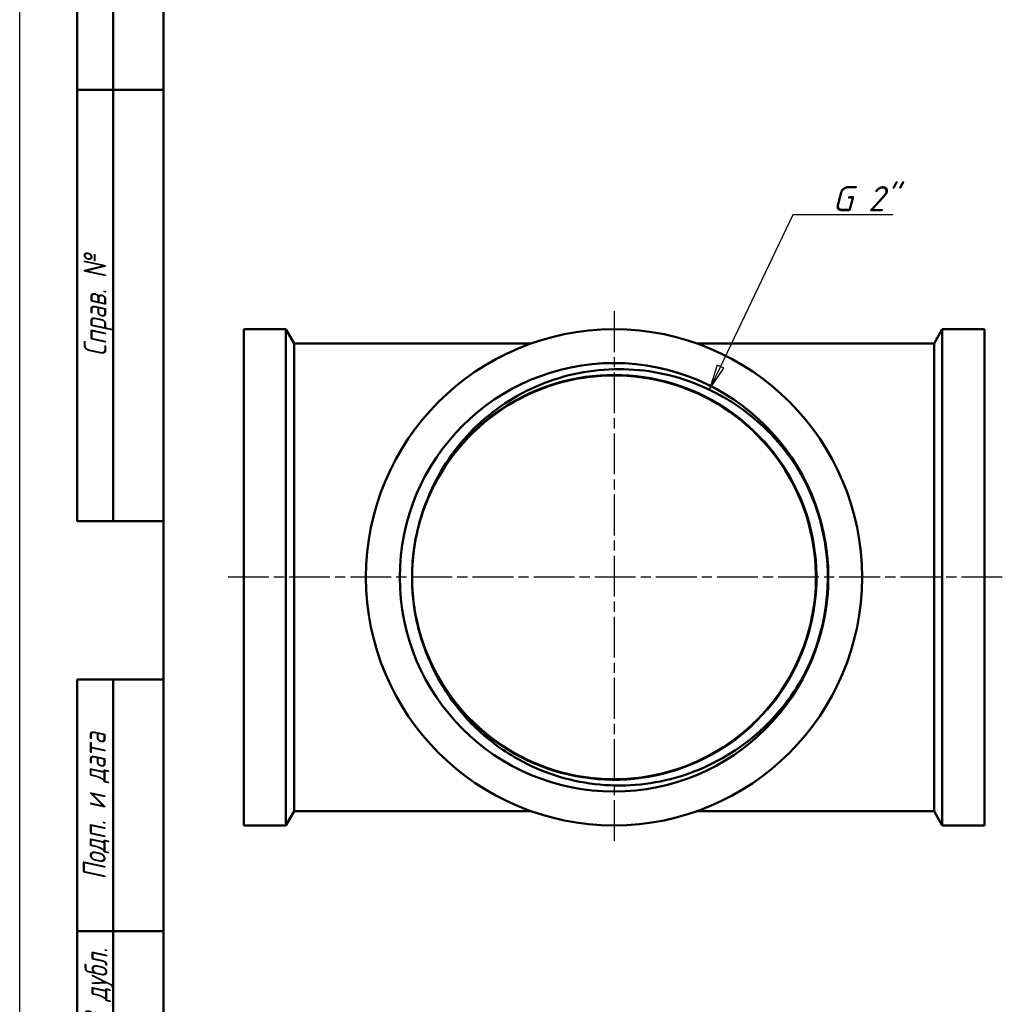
# Model space of a CAD drawing. Header units: millimetres. Extents: x 0 to 775, y -69 to 420.
# Tile 2 of 7: x 0 to 137, y 105 to 242. Entities that reach past the tile are written whole.
import ezdxf
from ezdxf.enums import TextEntityAlignment as Align

# ---------------------------------------------------------------- set-up
doc = ezdxf.new("R2010")
doc.units = ezdxf.units.MM
doc.linetypes.add('CHAIN', pattern=[0.7087, 0.4724, -0.0591, 0.1181, -0.0591])
for name, color, linetype, lineweight in [('Видимые тонкие (ГОСТ)', 7, 'Continuous', 35), ('Видимый контур (ГОСТ)', 7, 'Continuous', 50), ('Кромка (ГОСТ)', 7, 'Continuous', 50), ('Маркер центра (ГОСТ)', 7, 'Continuous', 25), ('Обозначение (ГОСТ)', 7, 'Continuous', 25), ('Осевая линия (ГОСТ)', 7, 'Continuous', 25), ('Размер (ГОСТ)', 7, 'Continuous', 25), ('Эскизная геометрия (ГОСТ)', 7, 'Continuous', 50)]:
    doc.layers.add(name, color=color, linetype=linetype, lineweight=lineweight)
doc.styles.get("Standard").update_dxf_attribs({"font": 'GOST Common Italic.ttf'})
doc.styles.add('Альтернативный текст (ГОСТ)', font='txt', dxfattribs={"width": 0.8})
doc.styles.add('Обычный текст (ГОСТ)', font='GOST Common Italic.ttf')
doc.dimstyles.new('Обычный (ГОСТ)', dxfattribs={"dimtxt": 3.5, "dimasz": 3.5, "dimexe": 1, "dimexo": 0, "dimgap": 0.5, "dimtad": 1, "dimrnd": 1e-08, "dimtxsty": 'Обычный текст (ГОСТ)', "dimblk": 'Filled-1', "dimcen": 0.09, "dimdle": 15, "dimclrd": 256, "dimclre": 256, "dimclrt": 256, "dimazin": 2, "dimtfac": 0.714286, "dimtdec": 3, "dimtmove": 0, "dimatfit": 3, "dimfxl": 1, "dimtolj": 1, "dimlwd": 25, "dimlwe": 25, "dimarcsym": 0})

# ---------------------------------------------------------------- blocks, each defined once
blk = doc.blocks.new('ГОСТ - Доп. графы 1')
at = {"layer": 'Эскизная геометрия (ГОСТ)'}
for p, q in [((-12, 0), (-12, 145)), ((-12, 145), (0, 145)), ((-7, 145), (-7, 0)), ((-12, 110), (-7, 110)), ((-7, 110), (0, 110))]:
    blk.add_line(p, q, dxfattribs=at)
at = {"layer": 'Обозначение (ГОСТ)', "char_height": 3.17, "attachment_point": 5, "rotation": 90, "style": 'Альтернативный текст (ГОСТ)'}
for s, insert, width in [('\\fGOST Common|b0|i1;\\H3.1700;Подп. и дата', (-9.37, 127.41), 34.7679), ('\\fGOST Common|b0|i1;\\H3.1700;Инв. № дубл.', (-8.95, 97.55), 24.8438)]:
    blk.add_mtext(s, dxfattribs=dict(at, insert=insert, width=width))
at = {"layer": 'Обозначение (ГОСТ)', "lineweight": 30, "width": 0.8, "flags": 17}
for tag, p in [('Подп._и_дата_2', (-3.53, 127.51)), ('Инв._номер_дубликата', (-3.41, 97.47)), ('Взамен_инв._номера', (-3.46, 72.53)), ('Подп._и_дата_1', (-3.42, 42.35)), ('ИНВЕНТАРНЫЙ_НОМЕР', (-3.33, 12.68))]:
    blk.add_attdef(tag, text='', height=3.17, rotation=90, dxfattribs=at).set_placement(p, align=Align.MIDDLE_CENTER)
blk = doc.blocks.new('ГОСТ - Доп. графы 2')
at = {"layer": 'Эскизная геометрия (ГОСТ)'}
for p, q in [((-12, 0), (-12, 120)), ((-12, 120), (0, 120)), ((-7, 0), (-7, 120)), ((-12, 60), (0, 60)), ((0, 0), (-12, 0))]:
    blk.add_line(p, q, dxfattribs=at)
at = {"layer": 'Обозначение (ГОСТ)', "char_height": 3.17, "attachment_point": 5, "rotation": 90, "style": 'Альтернативный текст (ГОСТ)'}
for s, insert, width in [('\\fGOST Common|b0|i1;\\H3.1700;Перв. примен.', (-9.19, 90.05), 60.0143), ('\\fGOST Common|b0|i1;\\H3.1700;Справ. №', (-9.1, 30), 59.9357)]:
    blk.add_mtext(s, dxfattribs=dict(at, insert=insert, width=width))
at = {"layer": 'Обозначение (ГОСТ)', "lineweight": 30, "width": 0.8, "flags": 17}
for tag, p in [('Первичная_применяемость', (-3.65, 90.03)), ('Справочный_номер', (-3.55, 30.02))]:
    blk.add_attdef(tag, text='', height=3.17, rotation=90, dxfattribs=at).set_placement(p, align=Align.MIDDLE_CENTER)
blk = doc.blocks.new('Рамки ГОСТ_ граница 420x297')
at = {"layer": 'Кромка (ГОСТ)', "lineweight": 25}
blk.add_line((0, 0), (0, 420), dxfattribs=at)
at = {"layer": 'Кромка (ГОСТ)'}
blk.add_line((20, 415), (20, 5), dxfattribs=at)
blk = doc.blocks.new('Filled-1')
at = {"color": 0}
for p, q in [((0, 0), (-1, 0.143)), ((-1, 0.143), (-1, -0.143)), ((-1, 0), (0, 0)), ((-1, -0.143), (0, 0))]:
    blk.add_line(p, q, dxfattribs=at)
at = {"color": 0, "flags": 128}
blk.add_lwpolyline([(-1, -0.143), (0, 0), (-1, 0.143), (-1, -0.143)], dxfattribs=at)
at = {"color": 0}
blk.add_solid([(-1, -0.143), (0, 0), (-1, 0.143), (-1, -0.143)], dxfattribs=at)
blk = doc.blocks.new('*D11')
at = {"layer": 'Defpoints', "color": 0, "linetype": 'Continuous', "transparency": 16777216}
for p in [(95.95, 190.34), (83.51, 164.22)]:
    blk.add_point(p, dxfattribs=at)
at = {"layer": 'Размер (ГОСТ)', "linetype": 'Continuous', "lineweight": 25, "transparency": 16777216}
for p, q in [((107.51, 214.6), (97.46, 193.5)), ((121.44, 214.6), (107.51, 214.6))]:
    blk.add_line(p, q, dxfattribs=at)
at = {"layer": 'Размер (ГОСТ)', "linetype": 'Continuous', "lineweight": 25, "transparency": 16777216, "xscale": 3.5, "yscale": 3.5, "zscale": 3.5, "rotation": 244.5236676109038}
blk.add_blockref('Filled-1', (95.95, 190.34), dxfattribs=at)
at = {"layer": 'Размер (ГОСТ)', "linetype": 'Continuous', "lineweight": 25, "transparency": 16777216, "insert": (110.9, 218.6), "char_height": 3.5, "attachment_point": 1, "style": 'Обычный текст (ГОСТ)'}
blk.add_mtext('\\A1; \\fGOST Common|b0|i1;\\H3.5000;G 2"', dxfattribs=at)

msp = doc.modelspace()

# ---------------------------------------------------------------- linework, layer by layer
at = {"layer": 'Видимые тонкие (ГОСТ)'}
for points, knots in [([(58.224, 178.286), (60.946, 183.003), (65.067, 186.902), (69.927, 189.359), (74.787, 191.817), (80.369, 192.824), (85.781, 192.22), (91.193, 191.616), (96.415, 189.404), (100.614, 185.936), (104.812, 182.469), (107.971, 177.76), (109.587, 172.56), (111.203, 167.361), (111.27, 161.691), (109.777, 156.455), (108.284, 151.22), (105.237, 146.438), (101.123, 142.873), (97.009, 139.309), (91.843, 136.974), (86.449, 136.241), (81.055, 135.509), (75.454, 136.381), (70.538, 138.719), (65.623, 141.057), (61.413, 144.852), (58.578, 149.498), (58.485, 149.649), (58.395, 149.801), (58.306, 149.953)], [0.5233568, 0.5233568, 0.5233568, 0.5233568, 1.1026608, 1.1026608, 1.1026608, 1.6819133, 1.6819133, 1.6819133, 2.2611149, 2.2611149, 2.2611149, 2.8402664, 2.8402664, 2.8402664, 3.4193683, 3.4193683, 3.4193683, 3.9984212, 3.9984212, 3.9984212, 4.5774257, 4.5774257, 4.5774257, 5.1563824, 5.1563824, 5.1563824, 5.7352919, 5.7352919, 5.7352919, 5.7541062, 5.7541062, 5.7541062, 5.7541062]), ([(108.325, 179.091), (111.166, 174.197), (112.566, 168.477), (112.305, 162.824), (112.089, 158.137), (110.733, 153.509), (108.407, 149.436)], [2.6156521, 2.6156521, 2.6156521, 2.6156521, 3.1876031, 3.1876031, 3.1876031, 3.661811, 3.661811, 3.661811, 3.661811])]:
    msp.add_open_spline(points, degree=3, knots=knots, dxfattribs=at)
at = {"layer": 'Видимый контур (ГОСТ)'}
for p, q in [((31.154, 198.689), (31.154, 129.689)), ((36.999, 198.689), (31.154, 198.689)), ((36.999, 198.689), (36.999, 129.689)), ((38.154, 196.689), (36.999, 198.689)), ((127.154, 196.689), (128.308, 198.689)), ((128.308, 198.689), (128.308, 129.689)), ((134.154, 198.689), (128.308, 198.689)), ((134.154, 198.689), (134.154, 129.689)), ((38.154, 196.689), (38.154, 131.689)), ((71.078, 196.689), (38.154, 196.689)), ((127.154, 196.689), (94.229, 196.689)), ((127.154, 196.689), (127.154, 131.689)), ((38.154, 131.689), (36.999, 129.689)), ((71.078, 131.689), (38.154, 131.689)), ((127.154, 131.689), (94.229, 131.689)), ((127.154, 131.689), (128.308, 129.689)), ((36.999, 129.689), (31.154, 129.689)), ((134.154, 129.689), (128.308, 129.689))]:
    msp.add_line(p, q, dxfattribs=at)
for radius in [34.5, 29.8, 29.8]:
    msp.add_circle((82.654, 164.189), radius, dxfattribs=at)
msp.add_arc((82.654, 164.189), 28.088, 178.65161, 181.67625, dxfattribs=at)
for points, knots in [([(58.224, 178.286), (59.988, 181.526), (62.369, 184.389), (68.121, 189.069), (71.443, 190.831), (78.609, 192.998), (82.387, 193.369), (89.911, 192.647), (93.582, 191.546), (99.267, 188.549), (101.416, 187.016), (105.265, 183.408), (106.943, 181.347), (108.325, 179.091)], [0, 0, 0, 0, 1.1067312, 1.1067312, 2.223978, 2.223978, 3.3517383, 3.3517383, 4.4900102, 4.4900102, 5.2780187, 5.2780187, 6.0710444, 6.0710444, 6.0710444, 6.0710444]), ([(54.581, 163.367), (54.613, 162.233), (54.713, 161.1), (54.883, 159.978), (55.697, 154.611), (58.107, 149.497), (61.728, 145.453), (65.347, 141.411), (70.161, 138.454), (75.402, 137.054), (80.64, 135.654), (86.284, 135.814), (91.434, 137.509), (96.61, 139.212), (101.267, 142.46), (104.654, 146.728), (108.036, 150.988), (110.139, 156.249), (110.628, 161.666), (111.116, 167.075), (109.992, 172.618), (107.436, 177.41), (104.883, 182.194), (100.912, 186.211), (96.157, 188.818), (91.383, 191.436), (85.837, 192.622), (80.41, 192.187), (75, 191.754), (69.73, 189.711), (65.442, 186.386), (61.146, 183.055), (57.852, 178.45), (56.087, 173.309), (55.154, 170.589), (54.641, 167.725), (54.573, 164.85)], [-6.2539293, -6.2539293, -6.2539293, -6.2539293, -6.1326959, -6.1326959, -6.1326959, -5.5529165, -5.5529165, -5.5529165, -4.9735204, -4.9735204, -4.9735204, -4.3944689, -4.3944689, -4.3944689, -3.8124573, -3.8124573, -3.8124573, -3.2315325, -3.2315325, -3.2315325, -2.6515345, -2.6515345, -2.6515345, -2.0723058, -2.0723058, -2.0723058, -1.4908246, -1.4908246, -1.4908246, -0.9112086, -0.9112086, -0.9112086, -0.3306829, -0.3306829, -0.3306829, -0.0235338, -0.0235338, -0.0235338, -0.0235338]), ([(54.573, 164.85), (54.634, 167.5), (55.062, 170.125), (56.591, 175.099), (57.521, 176.993), (58.224, 178.286)], [0.0653598, 0.0653598, 0.0653598, 0.0653598, 0.8614813, 0.8614813, 1.6248104, 1.6248104, 1.6248104, 1.6248104]), ([(108.325, 179.091), (109.138, 177.764), (110.177, 175.793), (111.96, 170.346), (112.445, 167.318), (112.453, 164.275)], [0, 0, 0, 0, 0.46704633, 0.46704633, 0.99490128, 0.99490128, 0.99490128, 0.99490128]), ([(58.305, 149.953), (57.595, 151.241), (56.654, 153.13), (55.096, 158.095), (54.654, 160.718), (54.578, 163.368)], [0, 0, 0, 0, 0.44125186, 0.44125186, 0.90161119, 0.90161119, 0.90161119, 0.90161119]), ([(112.453, 164.275), (112.462, 161.231), (111.995, 158.201), (110.243, 152.743), (109.216, 150.767), (108.41, 149.435)], [0, 0, 0, 0, 0.9130547, 0.9130547, 1.7211656, 1.7211656, 1.7211656, 1.7211656]), ([(108.41, 149.435), (106.419, 146.143), (103.807, 143.271), (97.654, 138.714), (94.179, 137.064), (86.826, 135.202), (83.021, 134.996), (75.583, 136.056), (72.019, 137.298), (66.598, 140.48), (64.584, 142.058), (61.042, 145.697), (59.527, 147.738), (58.305, 149.953)], [0, 0, 0, 0, 1.1540031, 1.1540031, 2.2974862, 2.2974862, 3.4304473, 3.4304473, 4.5528842, 4.5528842, 5.3177231, 5.3177231, 6.0775368, 6.0775368, 6.0775368, 6.0775368])]:
    msp.add_open_spline(points, degree=3, knots=knots, dxfattribs=at)
at = {"layer": 'Маркер центра (ГОСТ)', "linetype": 'CHAIN', "ltscale": 11.993792}
for p, q in [((82.654, 201.189), (82.654, 127.189)), ((119.654, 164.189), (45.654, 164.189))]:
    msp.add_line(p, q, dxfattribs=at)
at = {"layer": 'Осевая линия (ГОСТ)', "linetype": 'CHAIN', "ltscale": 11.993792}
msp.add_line((136.654, 164.189), (28.654, 164.189), dxfattribs=at)

# ---------------------------------------------------------------- block references
for name, p in [('Рамки ГОСТ_ граница 420x297', (0, 0)), ('ГОСТ - Доп. графы 2', (20, 172)), ('ГОСТ - Доп. графы 1', (20, 5))]:
    msp.add_blockref(name, p)

# ---------------------------------------------------------------- dimensions: what is measured, and where the dimension line sits
at = {"layer": 'Размер (ГОСТ)', "linetype": 'Continuous', "lineweight": 25}
dim = msp.add_radius_dim(center=(83.507, 164.219), mpoint=(95.952, 190.338), text=' \\fGOST Common|b0|i1;\\H3.5000;G 2"', dimstyle='Обычный (ГОСТ)', override={"dimgap": 0.5, "dimtih": 1, "dimtoh": 1, "dimdec": 2, "dimlfac": 1, "dimcen": 0, "dimtol": 0, "dimlim": 0, "dimtp": 0, "dimtm": 0, "dimtdec": 3, "dimtofl": 0}, dxfattribs=at)
dim.commit()
dim.dimension.update_dxf_attribs({"geometry": '*D11', "text_midpoint": (116.173, 214.601), "dimtype": 164})

doc.saveas('drawing.dxf')
